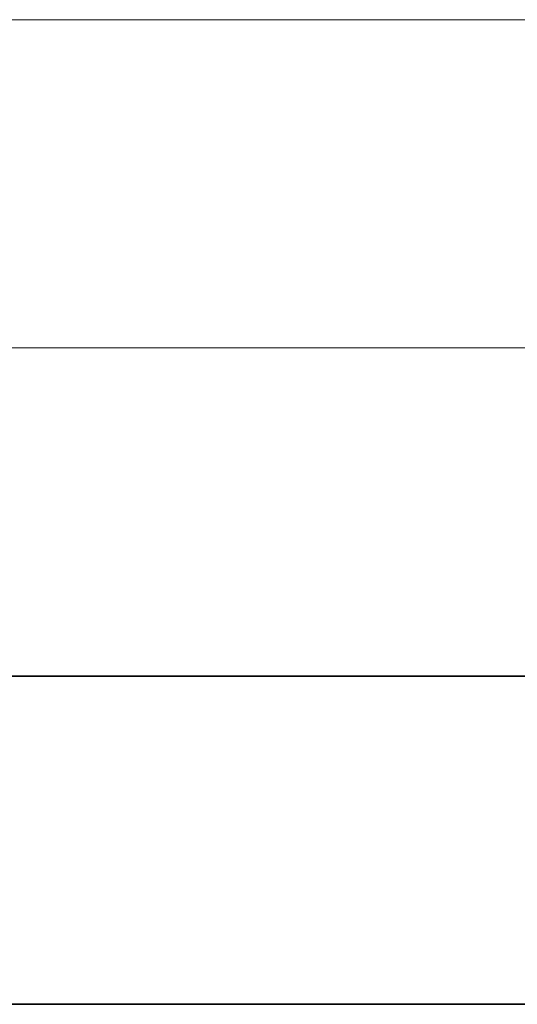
# Model space of a CAD drawing. Header units: metres. Extents: x -38 to 97, y -15 to 21.
# Tile 144 of 216: x 73.09 to 74.3, y 3.67 to 6.07. Entities that reach past the tile are written whole.
import ezdxf

# ---------------------------------------------------------------- set-up
doc = ezdxf.new("R2010")
doc.units = ezdxf.units.M

msp = doc.modelspace()

# ---------------------------------------------------------------- linework, layer by layer
at = {"color": 7, "linetype": 'Continuous', "lineweight": 13, "transparency": 33554687}
for p, q in [((86.4198, 6.0717), (67.9198, 6.0717)), ((86.4198, 5.2717), (67.9198, 5.2717)), ((86.4198, 4.4717), (67.9198, 4.4717))]:
    msp.add_line(p, q, dxfattribs=at)
at = {"color": 7, "linetype": 'Continuous', "lineweight": 35, "transparency": 33554687}
for p, q in [((67.9198, 4.4717), (86.4198, 4.4717)), ((67.9198, 3.6717), (86.4198, 3.6717))]:
    msp.add_line(p, q, dxfattribs=at)

doc.saveas('drawing.dxf')
